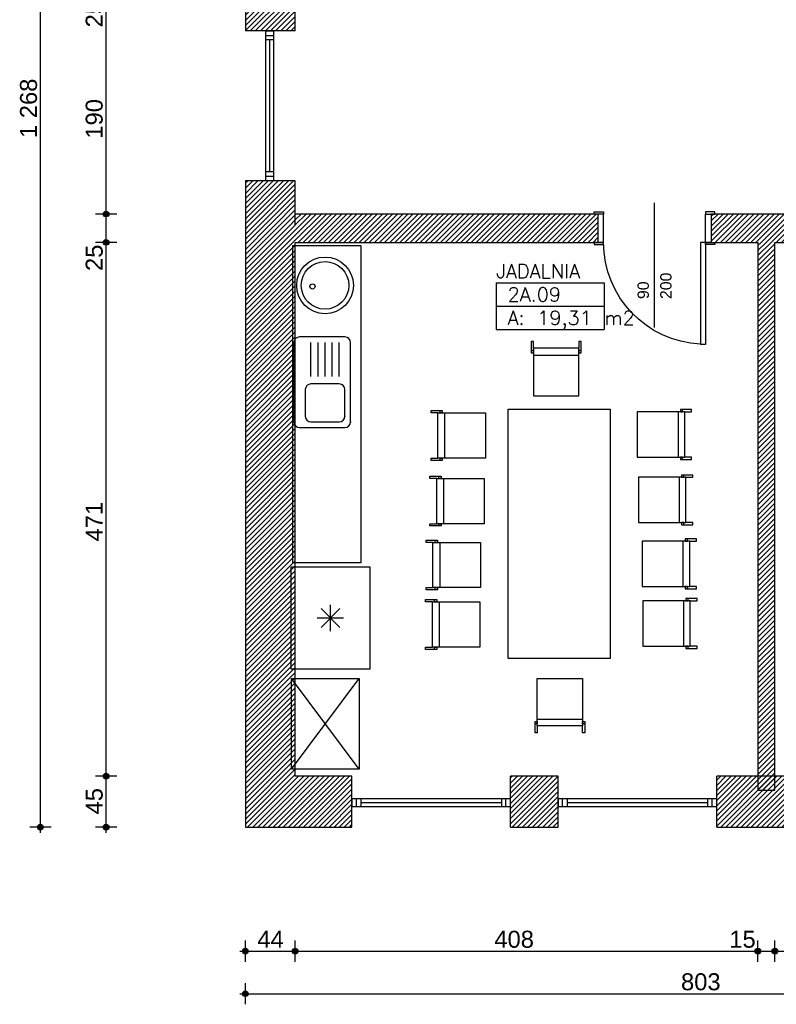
# Model space of a CAD drawing. Header units: inches. Extents: x 18535 to 24863, y 1480 to 5800.
# Tile 2 of 24: x 20164 to 20832, y 2037 to 2906. Entities that reach past the tile are written whole.
import ezdxf
from ezdxf.enums import TextEntityAlignment as Align

# ---------------------------------------------------------------- set-up
doc = ezdxf.new("R2010")
doc.units = ezdxf.units.IN
doc.header["$MEASUREMENT"] = 0
for name, color, linetype in [('_T meble', 7, 'Continuous'), ('_T sciany', 7, 'Continuous'), ('ArchiCAD', 7, 'Continuous'), ('Window-Door Markers', 7, 'Continuous')]:
    doc.layers.add(name, color=color, linetype=linetype)
doc.styles.add('GENERATED_STYLE_13', font='txt')
doc.styles.add('GENERATED_STYLE_8', font='txt')
doc.styles.add('GENERATED_STYLE_9', font='arial.ttf')
doc.styles.get("Standard").update_dxf_attribs({"font": 'txt', "bigfont": 'BIGFONT.SHX'})
doc.dimstyles.new('Dimstyle_4', dxfattribs={"dimtxt": 15, "dimasz": 9.5, "dimexe": 0.18, "dimexo": 0.5, "dimgap": 0.09, "dimtad": 1, "dimtih": 1, "dimtoh": 1, "dimdec": 0, "dimzin": 0, "dimdsep": 46, "dimtxsty": 'GENERATED_STYLE_13', "dimblk": 'ARROWHEAD_11', "dimblk1": 'ARROWHEAD_11', "dimblk2": 'ARROWHEAD_11', "dimcen": 0.09, "dimclrd": 220, "dimclre": 220, "dimclrt": 220, "dimadec": 1, "dimazin": 0, "dimtfac": 1, "dimtdec": 4, "dimtmove": 0, "dimatfit": 3, "dimfxl": 0, "dimtolj": 1, "dimtzin": 0, "dimarcsym": 0})
doc.dimstyles.new('Dimstyle_5', dxfattribs={"dimtxt": 15, "dimasz": 9.5, "dimexe": 0.18, "dimexo": 0.5, "dimgap": 0.09, "dimtad": 1, "dimdec": 0, "dimzin": 0, "dimdsep": 46, "dimtxsty": 'GENERATED_STYLE_13', "dimblk": 'ARROWHEAD_11', "dimblk1": 'ARROWHEAD_11', "dimblk2": 'ARROWHEAD_11', "dimcen": 0.09, "dimclrd": 220, "dimclre": 220, "dimclrt": 220, "dimadec": 1, "dimazin": 0, "dimtfac": 1, "dimtdec": 4, "dimtmove": 0, "dimatfit": 3, "dimfxl": 0, "dimtolj": 1, "dimtzin": 0, "dimarcsym": 0})
pattern_1 = [(45, (0, 0), (-2.24506403, 2.24506403), [])]

# ---------------------------------------------------------------- blocks, each defined once
blk = doc.blocks.new('JADALNIA_2A.09_153', base_point=(20632.1, 2663.57))
at = {"layer": '_T sciany', "color": 160, "linetype": 'Continuous'}
for p, q in [((20584.54, 2673.87), (20584.54, 2632.69)), ((20584.54, 2673.87), (20679.66, 2673.87)), ((20679.66, 2673.87), (20679.66, 2632.69)), ((20584.54, 2653.28), (20679.66, 2653.28)), ((20584.54, 2632.69), (20679.66, 2632.69))]:
    blk.add_line(p, q, dxfattribs=at)
at = {"color": 0}
for tag in ['floor_f', 'ROOM_PERIM', 'ROOM_WALLS_SURF', 'ROOM_DOORS_SURF', 'ROOM_WINDS_SURF', 'ROOM_BASELEV', 'ROOM_HEIGHT', 'ROOM_NET_AREA', 'ROOM_REDUCED_AREA', 'ROOM_CALC_AREA', 'ROOM_VOLUME']:
    blk.add_attdef(tag, text='', height=200, dxfattribs=at).set_placement((20632.1, 2606.43), align=Align.BOTTOM_LEFT)
at = {"layer": '_T sciany', "color": 160}
for tag, p in [('ROOM_NAME', (20584.54, 2690.41)), ('ROOM_NUMBER', (20594.54, 2669.82)), ('ROOM_AREA', (20594.54, 2649.23))]:
    blk.add_attdef(tag, text='', height=12.5, dxfattribs=at).set_placement(p, align=Align.TOP_LEFT)
blk = doc.blocks.new('WALL_632', base_point=(20823.03, 2722.07))
at = {"layer": '_T sciany'}
h = blk.add_hatch(dxfattribs=at)
h.set_pattern_fill('ANSI31', color=5, style=0, pattern_type=2)
h.set_pattern_definition(pattern_1)
h.paths.add_polyline_path([(20815.53, 2709.57), (20815.53, 2226.07), (20830.53, 2226.07), (20830.53, 2709.57)], flags=0)
at = {"layer": '_T sciany', "color": 5, "linetype": 'Continuous'}
for p, q in [((20815.53, 2709.57), (20815.53, 2226.07)), ((20830.53, 2226.07), (20830.53, 2709.57)), ((20815.53, 2226.07), (20830.53, 2226.07))]:
    blk.add_line(p, q, dxfattribs=at)
blk = doc.blocks.new('D1 -Tr 65_385')
at = {"color": 140, "linetype": 'Continuous'}
for p, q in [((45, 90), (40.555, 90)), ((40.555, 0), (40.555, 90)), ((45, 0), (45, 90)), ((-53.255, 0), (-53.255, 1.905)), ((-53.255, 1.905), (-45, 1.905)), ((-53.255, 0), (-53.255, 1.905)), ((-53.255, 1.905), (-45, 1.905)), ((-45, 0), (-53.255, 0)), ((-45, 0), (-53.255, 0)), ((-50, 0), (-45, 0)), ((-50, -25), (-50, 0)), ((-50, 0), (-45, 0)), ((-50, -25), (-50, 0)), ((-45, 1.905), (-45, 0)), ((-45, 1.905), (-45, 0)), ((-45, 0), (-45, -25)), ((-45, 0), (-45, -25)), ((45, 0), (40.555, 0)), ((53.255, 1.905), (45, 1.905)), ((45, 1.905), (45, 0)), ((53.255, 1.905), (45, 1.905)), ((45, 1.905), (45, 0)), ((50, 0), (45, 0)), ((45, 0), (45, -25)), ((45, 0), (53.255, 0)), ((50, 0), (45, 0)), ((45, 0), (45, -25)), ((45, 0), (53.255, 0)), ((50, -25), (50, 0)), ((50, -25), (50, 0)), ((53.255, 0), (53.255, 1.905)), ((53.255, 0), (53.255, 1.905)), ((-45, -25), (-53.255, -25)), ((-53.255, -25), (-53.255, -26.905)), ((-45, -25), (-53.255, -25)), ((-53.255, -25), (-53.255, -26.905)), ((-45, -25), (-50, -25)), ((-45, -25), (-50, -25)), ((-45, -26.905), (-45, -25)), ((-45, -26.905), (-45, -25)), ((45, -25), (50, -25)), ((45, -25), (53.255, -25)), ((45, -26.905), (45, -25)), ((45, -25), (50, -25)), ((45, -25), (53.255, -25)), ((45, -26.905), (45, -25)), ((53.255, -25), (53.255, -26.905)), ((53.255, -25), (53.255, -26.905)), ((-53.255, -26.905), (-45, -26.905)), ((-53.255, -26.905), (-45, -26.905)), ((53.255, -26.905), (45, -26.905)), ((53.255, -26.905), (45, -26.905))]:
    blk.add_line(p, q, dxfattribs=at)
blk.add_arc((45, 0), 90, 92.827477, 180, dxfattribs=at)
blk = doc.blocks.new('Window-Door Marker - 70_4804')
at = {"layer": 'ArchiCAD', "color": 140, "linetype": 'Continuous'}
blk.add_line((0, -100), (0, 10), dxfattribs=at)
blk = doc.blocks.new('Window-Door Marker - 70_3958')
at = {"layer": 'ArchiCAD', "color": 140, "linetype": 'Continuous'}
blk.add_line((0, -100), (0, 10), dxfattribs=at)
blk = doc.blocks.new('WALL_661', base_point=(20385.09, 2722.07))
at = {"layer": '_T sciany'}
h = blk.add_hatch(dxfattribs=at)
h.set_pattern_fill('ANSI31', color=5, style=0, pattern_type=2)
h.set_pattern_definition(pattern_1)
h.paths.add_polyline_path([(20674.3, 2709.57), (20674.3, 2734.57), (20407.09, 2734.57), (20407.09, 2709.57)], flags=0)
h = blk.add_hatch(dxfattribs=at)
h.set_pattern_fill('ANSI31', color=5, style=0, pattern_type=2)
h.set_pattern_definition(pattern_1)
h.paths.add_polyline_path([(21050.06, 2709.57), (21050.06, 2734.57), (20774.3, 2734.57), (20774.3, 2709.57)], flags=0)
h = blk.add_hatch(dxfattribs=at)
h.set_pattern_fill('ANSI31', color=5, style=0, pattern_type=2)
h.set_pattern_definition(pattern_1)
h.paths.add_polyline_path([(21166.3, 2709.57), (21166.3, 2734.57), (21150.06, 2734.57), (21150.06, 2709.57)], flags=0)
at = {"layer": '_T sciany', "color": 5, "linetype": 'Continuous'}
for p, q in [((20674.3, 2734.57), (20407.09, 2734.57)), ((20674.3, 2734.57), (20674.3, 2709.57)), ((20774.3, 2734.57), (20774.3, 2709.57)), ((21050.06, 2734.57), (20774.3, 2734.57)), ((21050.06, 2734.57), (21050.06, 2709.57)), ((21150.06, 2734.57), (21150.06, 2709.57)), ((21166.3, 2734.57), (21150.06, 2734.57)), ((21166.3, 2709.57), (21166.3, 2734.57)), ((20407.09, 2709.57), (20674.3, 2709.57)), ((20774.3, 2709.57), (20815.53, 2709.57)), ((20830.53, 2709.57), (21050.06, 2709.57)), ((21150.06, 2709.57), (21166.3, 2709.57))]:
    blk.add_line(p, q, dxfattribs=at)
at = {"layer": '_T sciany', "xscale": -1, "rotation": 180}
for p in [(20724.3, 2709.57), (21100.06, 2709.57)]:
    blk.add_blockref('D1 -Tr 65_385', p, dxfattribs=at)
at = {"layer": 'Window-Door Markers'}
ref = blk.add_blockref('Window-Door Marker - 70_4804', (20724.3, 2734.57), dxfattribs=at)
ref.add_attrib('AC_WIDO_A_SIZE', '90', dxfattribs={"color": 255, "height": 10, "rotation": 90, "style": 'GENERATED_STYLE_9'}).set_placement((20722.26, 2659.57), align=Align.BOTTOM_LEFT)
ref.add_attrib('AC_WIDO_B_SIZE', '200', dxfattribs={"color": 255, "height": 10, "rotation": 90, "style": 'GENERATED_STYLE_9'}).set_placement((20742.26, 2659.57), align=Align.BOTTOM_LEFT)
ref = blk.add_blockref('Window-Door Marker - 70_3958', (21100.06, 2734.57), dxfattribs=at)
ref.add_attrib('AC_WIDO_A_SIZE', '90', dxfattribs={"color": 255, "height": 10, "rotation": 90, "style": 'GENERATED_STYLE_9'}).set_placement((21098.02, 2659.57), align=Align.BOTTOM_LEFT)
ref.add_attrib('AC_WIDO_B_SIZE', '200', dxfattribs={"color": 255, "height": 10, "rotation": 90, "style": 'GENERATED_STYLE_9'}).set_placement((21118.02, 2659.57), align=Align.BOTTOM_LEFT)
blk = doc.blocks.new('WALL_777', base_point=(20385.09, 2724.57))
at = {"layer": '_T sciany'}
h = blk.add_hatch(dxfattribs=at)
h.set_pattern_fill('ANSI31', color=5, style=0, pattern_type=2)
h.set_pattern_definition(pattern_1)
h.paths.add_polyline_path([(20363.09, 2724.57), (20363.09, 2193.57), (20407.09, 2238.57), (20407.09, 2724.57)], flags=0)
at = {"layer": '_T sciany', "color": 5, "linetype": 'Continuous'}
for p, q in [((20363.09, 2724.57), (20363.09, 2193.57)), ((20407.09, 2238.57), (20407.09, 2709.57))]:
    blk.add_line(p, q, dxfattribs=at)
blk = doc.blocks.new('W BottomHung 65_248')
at = {"color": 0, "linetype": 'ByBlock'}
for p, q in [((70, 0), (-70, 0)), ((-70, 0), (-70, -6.8)), ((-66, 0), (-66, -6.8)), ((-62, -6.8), (-62, 0)), ((62, -6.8), (62, 0)), ((66, 0), (66, -6.8)), ((70, -6.8), (70, 0)), ((-70, -6.8), (70, -6.8)), ((-62, -3.4), (62, -3.4))]:
    blk.add_line(p, q, dxfattribs=at)
blk = doc.blocks.new('W BottomHung 65_8')
at = {"color": 0, "linetype": 'ByBlock'}
for p, q in [((70, 0), (-70, 0)), ((-70, 0), (-70, -6.8)), ((-66, 0), (-66, -6.8)), ((-62, -6.8), (-62, 0)), ((62, -6.8), (62, 0)), ((66, 0), (66, -6.8)), ((70, -6.8), (70, 0)), ((-70, -6.8), (70, -6.8)), ((-62, -3.4), (62, -3.4))]:
    blk.add_line(p, q, dxfattribs=at)
blk = doc.blocks.new('W BottomHung 65_249')
at = {"color": 0, "linetype": 'ByBlock'}
for p, q in [((70, 0), (-70, 0)), ((-70, 0), (-70, -6.8)), ((-66, 0), (-66, -6.8)), ((-62, -6.8), (-62, 0)), ((62, -6.8), (62, 0)), ((66, 0), (66, -6.8)), ((70, -6.8), (70, 0)), ((-70, -6.8), (70, -6.8)), ((-62, -3.4), (62, -3.4))]:
    blk.add_line(p, q, dxfattribs=at)
blk = doc.blocks.new('WALL_778', base_point=(21166.3, 2216.07))
at = {"layer": '_T sciany'}
h = blk.add_hatch(dxfattribs=at)
h.set_pattern_fill('ANSI31', color=5, style=0, pattern_type=2)
h.set_pattern_definition(pattern_1)
h.paths.add_polyline_path([(20407.09, 2238.57), (20363.09, 2193.57), (20457.05, 2193.57), (20457.05, 2238.57)], flags=0)
h = blk.add_hatch(dxfattribs=at)
h.set_pattern_fill('ANSI31', color=5, style=0, pattern_type=2)
h.set_pattern_definition(pattern_1)
h.paths.add_polyline_path([(20597.05, 2238.57), (20597.05, 2193.57), (20639.1, 2193.57), (20639.1, 2238.57)], flags=0)
h = blk.add_hatch(dxfattribs=at)
h.set_pattern_fill('ANSI31', color=5, style=0, pattern_type=2)
h.set_pattern_definition(pattern_1)
h.paths.add_polyline_path([(20779.1, 2238.57), (20779.1, 2193.57), (20948.24, 2193.57), (20948.24, 2238.57)], flags=0)
h = blk.add_hatch(dxfattribs=at)
h.set_pattern_fill('ANSI31', color=5, style=0, pattern_type=2)
h.set_pattern_definition(pattern_1)
h.paths.add_polyline_path([(21088.24, 2238.57), (21088.24, 2193.57), (21166.3, 2193.57), (21166.3, 2238.57)], flags=0)
at = {"layer": '_T sciany', "color": 5, "linetype": 'Continuous'}
for p, q in [((20457.05, 2238.57), (20407.09, 2238.57)), ((20457.05, 2193.57), (20457.05, 2238.57)), ((20597.05, 2193.57), (20597.05, 2238.57)), ((20639.1, 2238.57), (20597.05, 2238.57)), ((20639.1, 2193.57), (20639.1, 2238.57)), ((20779.1, 2193.57), (20779.1, 2238.57)), ((20948.24, 2238.57), (20779.1, 2238.57)), ((20948.24, 2193.57), (20948.24, 2238.57)), ((21088.24, 2193.57), (21088.24, 2238.57)), ((21166.3, 2238.57), (21088.24, 2238.57)), ((21166.3, 2193.57), (21166.3, 2238.57)), ((20363.09, 2193.57), (20457.05, 2193.57)), ((20597.05, 2193.57), (20639.1, 2193.57)), ((20779.1, 2193.57), (20948.24, 2193.57)), ((21088.24, 2193.57), (21166.3, 2193.57))]:
    blk.add_line(p, q, dxfattribs=at)
at = {"layer": '_T sciany', "color": 140, "linetype": 'Continuous', "rotation": 180}
for name, p in [('W BottomHung 65_8', (20527.05, 2211.57)), ('W BottomHung 65_248', (20709.1, 2211.57)), ('W BottomHung 65_249', (21018.24, 2211.57))]:
    blk.add_blockref(name, p, dxfattribs=at)
blk = doc.blocks.new('W BottomHung 65_250')
at = {"color": 0, "linetype": 'ByBlock'}
for p, q in [((66.15, 0), (-66.15, 0)), ((-66.15, 0), (-66.15, -6.8)), ((-62.15, 0), (-62.15, -6.8)), ((-58.15, -6.8), (-58.15, 0)), ((58.15, -6.8), (58.15, 0)), ((62.15, 0), (62.15, -6.8)), ((66.15, -6.8), (66.15, 0)), ((-66.15, -6.8), (66.15, -6.8)), ((-58.15, -3.4), (58.15, -3.4))]:
    blk.add_line(p, q, dxfattribs=at)
blk = doc.blocks.new('W BottomHung 65_251')
at = {"color": 0, "linetype": 'ByBlock'}
for p, q in [((70, 0), (-70, 0)), ((-70, 0), (-70, -6.8)), ((-66, 0), (-66, -6.8)), ((-62, -6.8), (-62, 0)), ((62, -6.8), (62, 0)), ((66, 0), (66, -6.8)), ((70, -6.8), (70, 0)), ((-70, -6.8), (70, -6.8)), ((-62, -3.4), (62, -3.4))]:
    blk.add_line(p, q, dxfattribs=at)
blk = doc.blocks.new('WALL_779', base_point=(20385.09, 3438.57))
at = {"layer": '_T sciany'}
h = blk.add_hatch(dxfattribs=at)
h.set_pattern_fill('ANSI31', color=5, style=0, pattern_type=2)
h.set_pattern_definition(pattern_1)
h.paths.add_polyline_path([(20363.09, 3254.12), (20407.09, 3254.12), (20407.09, 3416.07), (20363.09, 3461.07)], flags=0)
h = blk.add_hatch(dxfattribs=at)
h.set_pattern_fill('ANSI31', color=5, style=0, pattern_type=2)
h.set_pattern_definition(pattern_1)
h.paths.add_polyline_path([(20363.09, 2896.24), (20407.09, 2896.24), (20407.09, 3114.12), (20363.09, 3114.12)], flags=0)
h = blk.add_hatch(dxfattribs=at)
h.set_pattern_fill('ANSI31', color=5, style=0, pattern_type=2)
h.set_pattern_definition(pattern_1)
h.paths.add_polyline_path([(20363.09, 2724.57), (20407.09, 2724.57), (20407.09, 2763.94), (20363.09, 2763.94)], flags=0)
at = {"layer": '_T sciany', "color": 5, "linetype": 'Continuous'}
for p, q in [((20363.09, 3461.07), (20363.09, 3254.12)), ((20407.09, 3254.12), (20407.09, 3416.07)), ((20407.09, 3254.12), (20363.09, 3254.12)), ((20407.09, 3114.12), (20363.09, 3114.12)), ((20363.09, 3114.12), (20363.09, 2896.24)), ((20407.09, 2949.57), (20407.09, 3114.12)), ((20407.09, 2896.24), (20407.09, 2924.57)), ((20407.09, 2896.24), (20363.09, 2896.24)), ((20407.09, 2763.94), (20363.09, 2763.94)), ((20363.09, 2763.94), (20363.09, 2724.57)), ((20407.09, 2724.57), (20407.09, 2763.94))]:
    blk.add_line(p, q, dxfattribs=at)
at = {"layer": '_T sciany', "color": 140, "linetype": 'Continuous', "rotation": 270.0000000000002}
blk.add_blockref('W BottomHung 65_251', (20389.09, 3184.12), dxfattribs=at)
at = {"layer": '_T sciany', "color": 140, "linetype": 'Continuous', "xscale": -1, "rotation": 90.00000000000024}
blk.add_blockref('W BottomHung 65_250', (20381.09, 2830.09), dxfattribs=at)
blk = doc.blocks.new('Chair 1 65_2')
at = {"layer": '_T meble', "color": 0, "linetype": 'Continuous'}
for p, q in [((0, 47.96), (0, 38)), ((2, 47.96), (0, 47.96)), ((2, 42), (2, 47.96)), ((42, 47.96), (42, 42)), ((44, 47.96), (42, 47.96)), ((44, 38), (44, 47.96)), ((2, 40), (0, 40)), ((0, 38), (2, 38)), ((2, 42), (2, 0)), ((42, 42), (2, 42)), ((2, 38), (2, 40)), ((2, 36), (42, 36)), ((42, 0), (42, 42)), ((44, 40), (42, 40)), ((42, 40), (42, 38)), ((42, 38), (44, 38)), ((2, 0), (42, 0))]:
    blk.add_line(p, q, dxfattribs=at)
blk = doc.blocks.new('Chair 1 65_4')
at = {"layer": '_T meble', "color": 0, "linetype": 'Continuous'}
for p, q in [((0, 47.96), (0, 38)), ((2, 47.96), (0, 47.96)), ((2, 42), (2, 47.96)), ((42, 47.96), (42, 42)), ((44, 47.96), (42, 47.96)), ((44, 38), (44, 47.96)), ((2, 40), (0, 40)), ((0, 38), (2, 38)), ((2, 42), (2, 0)), ((42, 42), (2, 42)), ((2, 38), (2, 40)), ((2, 36), (42, 36)), ((42, 0), (42, 42)), ((44, 40), (42, 40)), ((42, 40), (42, 38)), ((42, 38), (44, 38)), ((2, 0), (42, 0))]:
    blk.add_line(p, q, dxfattribs=at)
blk = doc.blocks.new('PSR_Dn@stolik op narz35x65')
at = {"layer": '_T meble', "color": 0, "linetype": 'Continuous'}
for p, q in [((-17.77, 17.27), (47.23, 17.27)), ((-17.77, -17.73), (-17.77, 17.27)), ((47.23, 17.27), (47.23, -17.73)), ((47.23, -17.73), (-17.77, -17.73))]:
    blk.add_line(p, q, dxfattribs=at)
blk = doc.blocks.new('Table 120x80 65_118')
at = {"layer": '_T meble', "color": 0, "linetype": 'Continuous'}
for p, q in [((-140, -60), (-140, 0)), ((-140, 0), (140, 0)), ((140, 0), (140, -60)), ((140, -60), (-140, -60))]:
    blk.add_line(p, q, dxfattribs=at)
blk = doc.blocks.new('Fridge 65_119')
at = {"layer": '_T meble', "color": 0, "linetype": 'Continuous'}
for p, q in [((70, 90), (0, 90)), ((0, 90), (0, 0)), ((70, 0), (70, 90)), ((26.75, 36.75), (43.25, 53.25)), ((26.75, 53.25), (43.25, 36.75)), ((35, 33.33), (35, 56.67)), ((23.33, 45), (46.67, 45)), ((0, 0), (70, 0))]:
    blk.add_line(p, q, dxfattribs=at)
blk = doc.blocks.new('Sink 1Bowl-DrainB 65_120')
at = {"layer": '_T meble', "color": 0, "linetype": 'Continuous'}
for p, q in [((0, 45), (0, 5)), ((75, 50), (5, 50)), ((80, 5), (80, 45)), ((5, 35), (5, 10)), ((33.5, 40), (10, 40)), ((38.5, 10), (38.5, 35)), ((45, 35), (75, 35)), ((45, 28.75), (75, 28.75)), ((45, 22.5), (75, 22.5)), ((45, 16.25), (75, 16.25)), ((45, 10), (75, 10)), ((5, 0), (75, 0)), ((10, 5), (33.5, 5))]:
    blk.add_line(p, q, dxfattribs=at)
for centre, start, end in [((5, 45), 90, 180), ((75, 45), 0, 90), ((10, 35), 90, 180), ((33.5, 35), 0, 90), ((10, 10), 180, 270), ((33.5, 10), 270, 0), ((5, 5), 180, 270), ((75, 5), 270, 0)]:
    blk.add_arc(centre, 5, start, end, dxfattribs=at)
for p in [(5, 0), (10, 5)]:
    blk.add_point(p, dxfattribs=at)
blk = doc.blocks.new('PSR_Szafa')
at = {"layer": '_T meble', "color": 0}
for p, q in [((0, 0), (60, 0)), ((0, -60), (0, 0)), ((60, 0), (0, -60)), ((0, 0), (60, -60)), ((60, 0), (60, -60)), ((60, -60), (0, -60))]:
    blk.add_line(p, q, dxfattribs=at)
blk = doc.blocks.new('*D215')
at = {"layer": 'ArchiCAD', "color": 220, "linetype": 'Continuous'}
for p, q in [((20363.09, 2086.57), (20363.09, 2093.45)), ((20407.09, 2086.57), (20407.09, 2093.45)), ((20358.09, 2084.07), (20360.59, 2084.07)), ((20363.09, 2074.7), (20363.09, 2081.57)), ((20365.59, 2084.07), (20404.59, 2084.07)), ((20407.09, 2074.7), (20407.09, 2081.57))]:
    blk.add_line(p, q, dxfattribs=at)
at = {"layer": 'ArchiCAD', "color": 220, "linetype": 'Continuous', "const_width": 2.5}
for points in [[(20361.84, 2084.07, 1), (20364.34, 2084.07, 1)], [(20405.84, 2084.07, 1), (20408.34, 2084.07, 1)]]:
    blk.add_lwpolyline(points, format="xyb", close=True, dxfattribs=at)
at = {"layer": 'ArchiCAD', "color": 220, "linetype": 'Continuous'}
for centre in [(20363.09, 2084.07), (20407.09, 2084.07)]:
    blk.add_circle(centre, 2.5, dxfattribs=at)
at = {"layer": 'ArchiCAD', "color": 220, "insert": (20373.71, 2102.07), "char_height": 15, "attachment_point": 1}
blk.add_mtext('\\A1;{\\fArial Europa Srodkowa|b0|i0|c0|p34;\\C220;44}', dxfattribs=at)
blk = doc.blocks.new('ARROWHEAD_11')
at = {"color": 0, "linetype": 'Continuous'}
blk.add_line((0, 0), (-1, 0), dxfattribs=at)
at = {"color": 0, "linetype": 'Continuous', "const_width": 0.25}
blk.add_lwpolyline([(-0.125, 0, 1), (0.125, 0, 1)], format="xyb", close=True, dxfattribs=at)
blk = doc.blocks.new('*D216')
at = {"layer": 'ArchiCAD', "color": 220, "linetype": 'Continuous'}
for p, q in [((20407.09, 2086.57), (20407.09, 2093.45)), ((20815.53, 2086.57), (20815.53, 2093.45)), ((20407.09, 2074.7), (20407.09, 2081.57)), ((20409.59, 2084.07), (20813.03, 2084.07)), ((20815.53, 2074.7), (20815.53, 2081.57))]:
    blk.add_line(p, q, dxfattribs=at)
at = {"layer": 'ArchiCAD', "color": 220, "linetype": 'Continuous', "const_width": 2.5}
for points in [[(20405.84, 2084.07, 1), (20408.34, 2084.07, 1)], [(20814.28, 2084.07, 1), (20816.78, 2084.07, 1)]]:
    blk.add_lwpolyline(points, format="xyb", close=True, dxfattribs=at)
at = {"layer": 'ArchiCAD', "color": 220, "linetype": 'Continuous'}
for centre in [(20407.09, 2084.07), (20815.53, 2084.07)]:
    blk.add_circle(centre, 2.5, dxfattribs=at)
at = {"layer": 'ArchiCAD', "color": 220, "char_height": 15, "attachment_point": 1}
for s, insert in [('\\A1;{\\fArial Europa Srodkowa|b0|i0|c0|p34;\\C220;408}', (20582.85, 2102.07)), ('\\A1;{\\fArial Europa Srodkowa|b0|i0|c0|p34;\\C220;15}', (20790.27, 2102.07))]:
    blk.add_mtext(s, dxfattribs=dict(at, insert=insert))
blk = doc.blocks.new('*D217')
at = {"layer": 'ArchiCAD', "color": 220, "linetype": 'Continuous'}
for p, q in [((20815.53, 2086.57), (20815.53, 2093.45)), ((20830.53, 2086.57), (20830.53, 2093.45)), ((20815.53, 2074.7), (20815.53, 2081.57)), ((20818.03, 2084.07), (20828.03, 2084.07)), ((20830.53, 2074.7), (20830.53, 2081.57))]:
    blk.add_line(p, q, dxfattribs=at)
at = {"layer": 'ArchiCAD', "color": 220, "linetype": 'Continuous', "const_width": 2.5}
for points in [[(20814.28, 2084.07, 1), (20816.78, 2084.07, 1)], [(20829.28, 2084.07, 1), (20831.78, 2084.07, 1)]]:
    blk.add_lwpolyline(points, format="xyb", close=True, dxfattribs=at)
at = {"layer": 'ArchiCAD', "color": 220, "linetype": 'Continuous'}
for centre in [(20815.53, 2084.07), (20830.53, 2084.07)]:
    blk.add_circle(centre, 2.5, dxfattribs=at)
blk = doc.blocks.new('*D218')
at = {"layer": 'ArchiCAD', "color": 220, "linetype": 'Continuous'}
for p, q in [((20830.53, 2086.57), (20830.53, 2093.45)), ((21166.3, 2086.57), (21166.3, 2093.45)), ((20830.53, 2074.7), (20830.53, 2081.57)), ((20833.03, 2084.07), (21163.8, 2084.07)), ((21166.3, 2074.7), (21166.3, 2081.57)), ((21168.8, 2084.07), (21171.3, 2084.07))]:
    blk.add_line(p, q, dxfattribs=at)
at = {"layer": 'ArchiCAD', "color": 220, "linetype": 'Continuous', "const_width": 2.5}
for points in [[(20829.28, 2084.07, 1), (20831.78, 2084.07, 1)], [(21165.05, 2084.07, 1), (21167.55, 2084.07, 1)]]:
    blk.add_lwpolyline(points, format="xyb", close=True, dxfattribs=at)
at = {"layer": 'ArchiCAD', "color": 220, "linetype": 'Continuous'}
for centre in [(20830.53, 2084.07), (21166.3, 2084.07)]:
    blk.add_circle(centre, 2.5, dxfattribs=at)
at = {"layer": 'ArchiCAD', "color": 220, "insert": (20981.34, 2102.07), "char_height": 15, "attachment_point": 1}
blk.add_mtext('\\A1;{\\fArial Europa Srodkowa|b0|i0|c0|p34;\\C220;336}', dxfattribs=at)
blk = doc.blocks.new('*D219')
at = {"layer": 'ArchiCAD', "color": 220, "linetype": 'Continuous'}
for p, q in [((20363.09, 2049.02), (20363.09, 2055.89)), ((21166.3, 2049.02), (21166.3, 2055.89)), ((20358.09, 2046.52), (20360.59, 2046.52)), ((20363.09, 2037.14), (20363.09, 2044.02)), ((20365.59, 2046.52), (21163.8, 2046.52)), ((21166.3, 2037.14), (21166.3, 2044.02)), ((21168.8, 2046.52), (21171.3, 2046.52))]:
    blk.add_line(p, q, dxfattribs=at)
at = {"layer": 'ArchiCAD', "color": 220, "linetype": 'Continuous', "const_width": 2.5}
for points in [[(20361.84, 2046.52, 1), (20364.34, 2046.52, 1)], [(21165.05, 2046.52, 1), (21167.55, 2046.52, 1)]]:
    blk.add_lwpolyline(points, format="xyb", close=True, dxfattribs=at)
at = {"layer": 'ArchiCAD', "color": 220, "linetype": 'Continuous'}
for centre in [(20363.09, 2046.52), (21166.3, 2046.52)]:
    blk.add_circle(centre, 2.5, dxfattribs=at)
at = {"layer": 'ArchiCAD', "color": 220, "insert": (20747.62, 2064.52), "char_height": 15, "attachment_point": 1}
blk.add_mtext('\\A1;{\\fArial Europa Srodkowa|b0|i0|c0|p34;\\C220;803}', dxfattribs=at)
blk = doc.blocks.new('*D220')
at = {"layer": 'ArchiCAD', "color": 220, "linetype": 'Continuous'}
for p, q in [((20237.64, 2238.57), (20230.77, 2238.57)), ((20240.14, 2196.07), (20240.14, 2236.07)), ((20249.52, 2238.57), (20242.64, 2238.57)), ((20237.64, 2193.57), (20230.77, 2193.57)), ((20240.14, 2188.57), (20240.14, 2191.07)), ((20249.52, 2193.57), (20242.64, 2193.57))]:
    blk.add_line(p, q, dxfattribs=at)
at = {"layer": 'ArchiCAD', "color": 220, "linetype": 'Continuous', "const_width": 2.5}
for points in [[(20238.89, 2238.57, 1), (20241.39, 2238.57, 1)], [(20238.89, 2193.57, 1), (20241.39, 2193.57, 1)]]:
    blk.add_lwpolyline(points, format="xyb", close=True, dxfattribs=at)
at = {"layer": 'ArchiCAD', "color": 220, "linetype": 'Continuous'}
for centre in [(20240.14, 2238.57), (20240.14, 2193.57)]:
    blk.add_circle(centre, 2.5, dxfattribs=at)
at = {"layer": 'ArchiCAD', "color": 220, "insert": (20222.14, 2204.69), "char_height": 15, "attachment_point": 1, "rotation": 90}
blk.add_mtext('\\A1;{\\fArial Europa Srodkowa|b0|i0|c0|p34;\\C220;45}', dxfattribs=at)
blk = doc.blocks.new('*D221')
at = {"layer": 'ArchiCAD', "color": 220, "linetype": 'Continuous'}
for p, q in [((20237.64, 2709.57), (20230.77, 2709.57)), ((20240.14, 2241.07), (20240.14, 2707.07)), ((20249.52, 2709.57), (20242.64, 2709.57)), ((20237.64, 2238.57), (20230.77, 2238.57)), ((20249.52, 2238.57), (20242.64, 2238.57))]:
    blk.add_line(p, q, dxfattribs=at)
at = {"layer": 'ArchiCAD', "color": 220, "linetype": 'Continuous', "const_width": 2.5}
for points in [[(20238.89, 2709.57, 1), (20241.39, 2709.57, 1)], [(20238.89, 2238.57, 1), (20241.39, 2238.57, 1)]]:
    blk.add_lwpolyline(points, format="xyb", close=True, dxfattribs=at)
at = {"layer": 'ArchiCAD', "color": 220, "linetype": 'Continuous'}
for centre in [(20240.14, 2709.57), (20240.14, 2238.57)]:
    blk.add_circle(centre, 2.5, dxfattribs=at)
at = {"layer": 'ArchiCAD', "color": 220, "char_height": 15, "attachment_point": 1, "rotation": 90}
for s, insert in [('\\A1;{\\fArial Europa Srodkowa|b0|i0|c0|p34;\\C220;25}', (20222.14, 2684.3)), ('\\A1;{\\fArial Europa Srodkowa|b0|i0|c0|p34;\\C220;471}', (20222.14, 2445.61))]:
    blk.add_mtext(s, dxfattribs=dict(at, insert=insert))
blk = doc.blocks.new('*D222')
at = {"layer": 'ArchiCAD', "color": 220, "linetype": 'Continuous'}
for p, q in [((20237.64, 2734.57), (20230.77, 2734.57)), ((20240.14, 2712.07), (20240.14, 2732.07)), ((20249.52, 2734.57), (20242.64, 2734.57)), ((20237.64, 2709.57), (20230.77, 2709.57)), ((20249.52, 2709.57), (20242.64, 2709.57))]:
    blk.add_line(p, q, dxfattribs=at)
at = {"layer": 'ArchiCAD', "color": 220, "linetype": 'Continuous', "const_width": 2.5}
for points in [[(20238.89, 2734.57, 1), (20241.39, 2734.57, 1)], [(20238.89, 2709.57, 1), (20241.39, 2709.57, 1)]]:
    blk.add_lwpolyline(points, format="xyb", close=True, dxfattribs=at)
at = {"layer": 'ArchiCAD', "color": 220, "linetype": 'Continuous'}
for centre in [(20240.14, 2734.57), (20240.14, 2709.57)]:
    blk.add_circle(centre, 2.5, dxfattribs=at)
blk = doc.blocks.new('*D223')
at = {"layer": 'ArchiCAD', "color": 220, "linetype": 'Continuous'}
for p, q in [((20237.64, 2924.57), (20230.77, 2924.57)), ((20240.14, 2737.07), (20240.14, 2922.07)), ((20249.52, 2924.57), (20242.64, 2924.57)), ((20237.64, 2734.57), (20230.77, 2734.57)), ((20249.52, 2734.57), (20242.64, 2734.57))]:
    blk.add_line(p, q, dxfattribs=at)
at = {"layer": 'ArchiCAD', "color": 220, "linetype": 'Continuous', "const_width": 2.5}
for points in [[(20238.89, 2924.57, 1), (20241.39, 2924.57, 1)], [(20238.89, 2734.57, 1), (20241.39, 2734.57, 1)]]:
    blk.add_lwpolyline(points, format="xyb", close=True, dxfattribs=at)
at = {"layer": 'ArchiCAD', "color": 220, "linetype": 'Continuous'}
for centre in [(20240.14, 2924.57), (20240.14, 2734.57)]:
    blk.add_circle(centre, 2.5, dxfattribs=at)
at = {"layer": 'ArchiCAD', "color": 220, "char_height": 15, "attachment_point": 1, "rotation": 90}
for s, insert in [('\\A1;{\\fArial Europa Srodkowa|b0|i0|c0|p34;\\C220;25}', (20222.14, 2899.3)), ('\\A1;{\\fArial Europa Srodkowa|b0|i0|c0|p34;\\C220;190}', (20222.14, 2801.11))]:
    blk.add_mtext(s, dxfattribs=dict(at, insert=insert))
blk = doc.blocks.new('*D224')
at = {"layer": 'ArchiCAD', "color": 220, "linetype": 'Continuous'}
for p, q in [((20237.64, 2949.57), (20230.77, 2949.57)), ((20240.14, 2927.07), (20240.14, 2947.07)), ((20249.52, 2949.57), (20242.64, 2949.57)), ((20237.64, 2924.57), (20230.77, 2924.57)), ((20249.52, 2924.57), (20242.64, 2924.57))]:
    blk.add_line(p, q, dxfattribs=at)
at = {"layer": 'ArchiCAD', "color": 220, "linetype": 'Continuous', "const_width": 2.5}
for points in [[(20238.89, 2949.57, 1), (20241.39, 2949.57, 1)], [(20238.89, 2924.57, 1), (20241.39, 2924.57, 1)]]:
    blk.add_lwpolyline(points, format="xyb", close=True, dxfattribs=at)
at = {"layer": 'ArchiCAD', "color": 220, "linetype": 'Continuous'}
for centre in [(20240.14, 2949.57), (20240.14, 2924.57)]:
    blk.add_circle(centre, 2.5, dxfattribs=at)
blk = doc.blocks.new('*D225')
at = {"layer": 'ArchiCAD', "color": 220, "linetype": 'Continuous'}
for p, q in [((20237.64, 3416.07), (20230.77, 3416.07)), ((20249.52, 3416.07), (20242.64, 3416.07)), ((20240.14, 2952.07), (20240.14, 3413.57)), ((20237.64, 2949.57), (20230.77, 2949.57)), ((20249.52, 2949.57), (20242.64, 2949.57))]:
    blk.add_line(p, q, dxfattribs=at)
at = {"layer": 'ArchiCAD', "color": 220, "linetype": 'Continuous', "const_width": 2.5}
for points in [[(20238.89, 3416.07, 1), (20241.39, 3416.07, 1)], [(20238.89, 2949.57, 1), (20241.39, 2949.57, 1)]]:
    blk.add_lwpolyline(points, format="xyb", close=True, dxfattribs=at)
at = {"layer": 'ArchiCAD', "color": 220, "linetype": 'Continuous'}
for centre in [(20240.14, 3416.07), (20240.14, 2949.57)]:
    blk.add_circle(centre, 2.5, dxfattribs=at)
at = {"layer": 'ArchiCAD', "color": 220, "insert": (20222.14, 3165.74), "char_height": 15, "attachment_point": 1, "rotation": 90}
blk.add_mtext('\\A1;{\\fArial Europa Srodkowa|b0|i0|c0|p34;\\C220;467}', dxfattribs=at)
blk = doc.blocks.new('*D226')
at = {"layer": 'ArchiCAD', "color": 220, "linetype": 'Continuous'}
for p, q in [((20237.64, 3461.07), (20230.77, 3461.07)), ((20240.14, 3463.57), (20240.14, 3466.07)), ((20240.14, 3418.57), (20240.14, 3458.57)), ((20249.52, 3461.07), (20242.64, 3461.07)), ((20237.64, 3416.07), (20230.77, 3416.07)), ((20249.52, 3416.07), (20242.64, 3416.07))]:
    blk.add_line(p, q, dxfattribs=at)
at = {"layer": 'ArchiCAD', "color": 220, "linetype": 'Continuous', "const_width": 2.5}
for points in [[(20238.89, 3461.07, 1), (20241.39, 3461.07, 1)], [(20238.89, 3416.07, 1), (20241.39, 3416.07, 1)]]:
    blk.add_lwpolyline(points, format="xyb", close=True, dxfattribs=at)
at = {"layer": 'ArchiCAD', "color": 220, "linetype": 'Continuous'}
for centre in [(20240.14, 3461.07), (20240.14, 3416.07)]:
    blk.add_circle(centre, 2.5, dxfattribs=at)
at = {"layer": 'ArchiCAD', "color": 220, "insert": (20222.14, 3427.19), "char_height": 15, "attachment_point": 1, "rotation": 90}
blk.add_mtext('\\A1;{\\fArial Europa Srodkowa|b0|i0|c0|p34;\\C220;45}', dxfattribs=at)
blk = doc.blocks.new('*D227')
at = {"layer": 'ArchiCAD', "color": 220, "linetype": 'Continuous'}
for p, q in [((20179.66, 3461.07), (20172.79, 3461.07)), ((20182.16, 3463.57), (20182.16, 3466.07)), ((20182.16, 2196.07), (20182.16, 3458.57)), ((20191.54, 3461.07), (20184.66, 3461.07)), ((20179.66, 2193.57), (20172.79, 2193.57)), ((20182.16, 2188.57), (20182.16, 2191.07)), ((20191.54, 2193.57), (20184.66, 2193.57))]:
    blk.add_line(p, q, dxfattribs=at)
at = {"layer": 'ArchiCAD', "color": 220, "linetype": 'Continuous', "const_width": 2.5}
for points in [[(20180.91, 3461.07, 1), (20183.41, 3461.07, 1)], [(20180.91, 2193.57, 1), (20183.41, 2193.57, 1)]]:
    blk.add_lwpolyline(points, format="xyb", close=True, dxfattribs=at)
at = {"layer": 'ArchiCAD', "color": 220, "linetype": 'Continuous'}
for centre in [(20182.16, 3461.07), (20182.16, 2193.57)]:
    blk.add_circle(centre, 2.5, dxfattribs=at)
at = {"layer": 'ArchiCAD', "color": 220, "insert": (20164.16, 2801.67), "char_height": 15, "attachment_point": 1, "rotation": 90}
blk.add_mtext('\\A1;{\\fArial Europa Srodkowa|b0|i0|c0|p34;\\C220;1\xa0268}', dxfattribs=at)

msp = doc.modelspace()

# ---------------------------------------------------------------- linework, layer by layer
at = {"layer": '_T sciany', "color": 161, "linetype": 'Continuous'}
for centre, radius in [((20433.41, 2671.63), 25), ((20433.41, 2671.63), 21), ((20422.33, 2670.69), 2.32)]:
    msp.add_circle(centre, radius, dxfattribs=at)

# ---------------------------------------------------------------- block references
at = {"layer": '_T meble', "color": 162}
for name, p, rotation in [('Table 120x80 65_118', (20404.96, 2566.68), 90), ('Chair 1 65_4', (20709.03, 2562.1), 270), ('Chair 1 65_4', (20709.99, 2504.24), 270), ('Chair 1 65_4', (20713.37, 2447.82), 270), ('Chair 1 65_4', (20713.85, 2395.26), 270)]:
    msp.add_blockref(name, p, dxfattribs=dict(at, rotation=rotation))
at = {"layer": '_T meble', "color": 161, "rotation": 90}
msp.add_blockref('Sink 1Bowl-DrainB 65_120', (20455.97, 2546.11), dxfattribs=at)
at = {"layer": '_T meble', "color": 162}
msp.add_blockref('Chair 1 65_4', (20615.41, 2574.11), dxfattribs=at)
at = {"layer": '_T meble', "color": 162, "xscale": -1}
for p, rotation in [((20574.95, 2561.14), 90), ((20573.98, 2503.27), 90), ((20570.61, 2446.85), 90), ((20570.13, 2394.29), 90), ((20618.78, 2324.78), 180)]:
    msp.add_blockref('Chair 1 65_2', p, dxfattribs=dict(at, rotation=rotation))
at = {"layer": '_T meble', "color": 162, "xscale": 3.384615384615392, "yscale": 2.571428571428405, "rotation": 270}
msp.add_blockref('PSR_Dn@stolik op narz35x65', (20640.57, 2502.27), dxfattribs=at)
at = {"layer": '_T meble', "color": 30}
msp.add_blockref('Fridge 65_119', (20403.11, 2333.08), dxfattribs=at)
at = {"layer": '_T meble', "color": 162, "yscale": 1.333333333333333, "rotation": 180}
msp.add_blockref('PSR_Szafa', (20463.69, 2244.56), dxfattribs=at)
at = {"layer": '_T sciany', "color": 5}
for name, p in [('WALL_779', (20385.09, 3438.57)), ('WALL_661', (20385.09, 2722.07)), ('WALL_777', (20385.09, 2724.57)), ('WALL_632', (20823.03, 2722.07)), ('WALL_778', (21166.3, 2216.07))]:
    msp.add_blockref(name, p, dxfattribs=at)
at = {"layer": '_T sciany', "color": 254, "linetype": 'Continuous'}
ref = msp.add_blockref('JADALNIA_2A.09_153', (20632.1, 2663.57), dxfattribs=at)
ref.add_attrib('ROOM_NAME', 'JADALNIA', dxfattribs={"color": 160, "linetype": 'Continuous', "height": 12.5}).set_placement((20584.54, 2690.41), align=Align.TOP_LEFT)
ref.add_attrib('ROOM_NUMBER', '2A.09', dxfattribs={"color": 160, "linetype": 'Continuous', "height": 12.5}).set_placement((20594.54, 2669.82), align=Align.TOP_LEFT)
ref.add_attrib('ROOM_AREA', 'A: 19,31 m2', dxfattribs={"color": 160, "linetype": 'Continuous', "height": 12.5}).set_placement((20594.54, 2649.23), align=Align.TOP_LEFT)

# ---------------------------------------------------------------- dimensions: what is measured, and where the dimension line sits
at = {"layer": 'ArchiCAD', "color": 220, "linetype": 'Continuous'}
for base, p1, p2, picture, middle in [((20182.16412939, 3461.06809577), (20363.08909598, 2193.56809577), (20363.08909598, 3461.06809577), '*D227', (20171.66412925, 2813.05526883)), ((20240.14, 2238.57), (20775.7, 3416.07), (20775.7, 3461.07), '*D226', (20229.64, 3432.88)), ((20240.14112761, 2238.56809577), (20775.69679349, 2949.56809577), (20775.69679349, 3416.06809577), '*D225', (20229.64112747, 3171.43517984)), ((20240.14, 2238.57), (20775.7, 2924.57), (20775.7, 2949.57), '*D224', (20229.64, 2904.99)), ((20240.14, 2238.57), (20775.7, 2734.57), (20775.7, 2924.57), '*D223', (20229.64, 2806.8)), ((20240.14, 2238.57), (20775.7, 2709.57), (20775.7, 2734.57), '*D222', (20229.64, 2689.99)), ((20240.14, 2238.57), (20775.7, 2238.57), (20775.7, 2709.57), '*D221', (20229.64, 2451.3)), ((20240.14, 2238.57), (20775.7, 2193.57), (20775.7, 2238.57), '*D220', (20229.64, 2210.38))]:
    dim = msp.add_linear_dim(base=base, p1=p1, p2=p2, angle=90, dimstyle='Dimstyle_5', dxfattribs=at)
    dim.commit()
    dim.dimension.update_dxf_attribs({"geometry": picture, "text_midpoint": middle})
for base, p1, p2, picture, middle in [((20407.09, 2084.07), (20407.09, 2238.57), (20815.53, 2474.07), '*D216', (20588.54, 2094.57)), ((20407.09, 2084.07), (20815.53, 2474.07), (20830.53, 2474.07), '*D217', (20795.96, 2094.57)), ((20407.09, 2084.07), (20830.53, 2474.07), (21166.3, 2193.57), '*D218', (20987.04, 2094.57)), ((20407.09, 2084.07), (20363.09, 2193.57), (20407.09, 2238.57), '*D215', (20379.4, 2094.57)), ((21166.3, 2046.52), (20363.09, 2193.57), (21166.3, 2193.57), '*D219', (20753.31, 2057.02))]:
    dim = msp.add_linear_dim(base=base, p1=p1, p2=p2, dimstyle='Dimstyle_4', dxfattribs=at)
    dim.commit()
    dim.dimension.update_dxf_attribs({"geometry": picture, "text_midpoint": middle})

doc.saveas('drawing.dxf')
